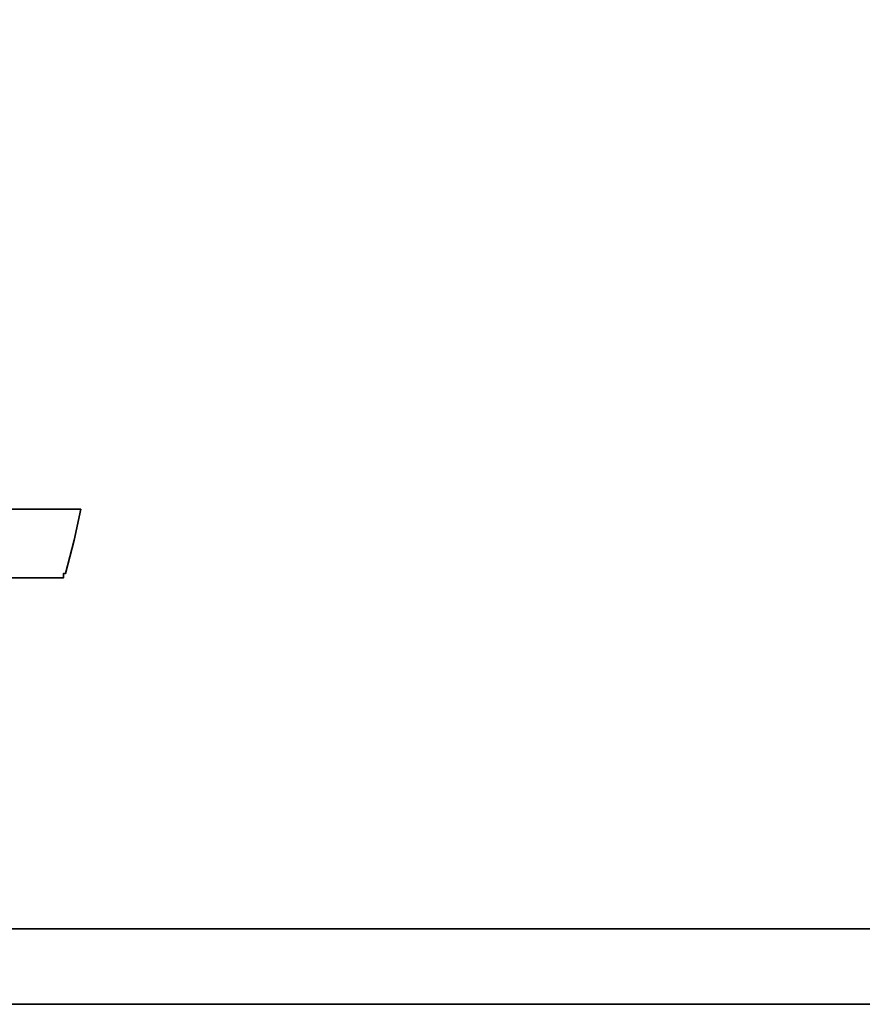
# Model space of a CAD drawing. Header units: millimetres. Extents: x -96 to 653, y -113 to 115.
# Tile 83 of 99: x 372.32 to 373.87, y 3.17 to 4.97. Entities that reach past the tile are written whole.
import ezdxf

# ---------------------------------------------------------------- set-up
doc = ezdxf.new("R2010")
doc.units = ezdxf.units.MM
doc.layers.add('DIM', color=4, linetype='Continuous')
doc.layers.add('layer 1', color=7, linetype='Continuous')

# ---------------------------------------------------------------- blocks, each defined once
blk = doc.blocks.new('TBI MOTION logo(完整正式版)')
at = {"layer": 'layer 1', "color": 22, "lineweight": 35}
for points, knots in [([(-40.59125, -7.943749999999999), (-40.59125, -7.943749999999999), (-40.97375, -7.943749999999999), (-40.97375, -7.943749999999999), (-40.97375, -7.943749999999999), (-40.97375, -7.943749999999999), (-41.38125, -7.943749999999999), (-41.38125, -7.943749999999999), (-41.38125, -7.943749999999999), (-41.38125, -7.943749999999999), (-41.54874999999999, -7.943749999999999), (-41.54874999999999, -7.943749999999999), (-41.54874999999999, -7.943749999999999), (-41.54874999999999, -7.943749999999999), (-41.59875, -7.943749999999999), (-41.59875, -7.943749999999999), (-41.59875, -7.943749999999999), (-41.59875, -7.943749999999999), (-41.88374999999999, -7.943749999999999), (-41.88374999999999, -7.943749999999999), (-41.88374999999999, -7.943749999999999), (-41.88374999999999, -7.943749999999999), (-41.90875, -7.91875), (-41.90875, -7.91875), (-41.90875, -7.91875), (-41.90875, -7.91875), (-42.19875, -7.871249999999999), (-42.19875, -7.871249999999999), (-42.19875, -7.871249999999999), (-42.19875, -7.871249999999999), (-42.43875, -7.82375), (-42.43875, -7.82375), (-42.43875, -7.82375), (-42.43875, -7.82375), (-42.45875, -7.82375), (-42.45875, -7.82375), (-42.45875, -7.82375), (-42.45875, -7.82375), (-42.48624999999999, -7.82375), (-42.48624999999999, -7.82375), (-42.48624999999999, -7.82375), (-42.48624999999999, -7.82375), (-42.67625, -7.723749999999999), (-42.67625, -7.723749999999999), (-42.67625, -7.723749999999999), (-42.67625, -7.723749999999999), (-42.70125, -7.70375), (-42.70125, -7.70375), (-42.70125, -7.70375), (-42.70125, -7.70375), (-42.72375, -7.678749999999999), (-42.72375, -7.678749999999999), (-42.72375, -7.678749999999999), (-42.72375, -7.678749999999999), (-42.86875, -7.488749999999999), (-42.86875, -7.488749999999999), (-42.86875, -7.488749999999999), (-42.86875, -7.488749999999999), (-42.89374999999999, -7.438749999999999), (-42.89374999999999, -7.438749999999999), (-42.89374999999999, -7.438749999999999), (-42.89374999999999, -7.438749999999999), (-42.91875, -7.388749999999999), (-42.91875, -7.388749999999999), (-42.91875, -7.388749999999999), (-42.91875, -7.388749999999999), (-42.93874999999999, -7.12875), (-42.93874999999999, -7.12875), (-42.93874999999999, -7.12875), (-42.93874999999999, -7.12875), (-42.96375, -7.103749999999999), (-42.96375, -7.103749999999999), (-42.96375, -7.103749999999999), (-42.96375, -7.103749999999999), (-42.96375, -7.053749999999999), (-42.96375, -7.053749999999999), (-42.96375, -7.053749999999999), (-42.96375, -7.053749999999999), (-42.96375, -7.00875), (-42.96375, -7.00875), (-42.96375, -7.00875), (-42.96375, -7.00875), (-42.91875, -6.69625), (-42.91875, -6.69625), (-42.91875, -6.69625), (-42.91875, -6.69625), (-42.91875, -6.62375), (-42.91875, -6.62375), (-42.91875, -6.62375), (-42.91875, -6.62375), (-42.91875, -6.59625), (-42.91875, -6.59625), (-42.91875, -6.59625), (-42.91875, -6.59625), (-42.91875, -6.57375), (-42.91875, -6.57375), (-42.91875, -6.57375), (-42.91875, -6.57375), (-42.91875, -6.528749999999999), (-42.91875, -6.528749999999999), (-42.91875, -6.528749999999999), (-42.91875, -6.528749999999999), (-42.89374999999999, -6.50375), (-42.89374999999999, -6.50375), (-42.89374999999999, -6.50375), (-42.89374999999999, -6.50375), (-42.84374999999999, -6.38375), (-42.84374999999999, -6.38375), (-42.84374999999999, -6.38375), (-42.84374999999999, -6.38375), (-42.84374999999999, -6.358749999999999), (-42.84374999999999, -6.358749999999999), (-42.84374999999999, -6.358749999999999), (-42.84374999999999, -6.358749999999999), (-42.74625, -6.143749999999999), (-42.74625, -6.143749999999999), (-42.74625, -6.143749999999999), (-42.74625, -6.143749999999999), (-42.70125, -5.853749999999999), (-42.70125, -5.853749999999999), (-42.70125, -5.853749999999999), (-42.70125, -5.853749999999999), (-42.60374999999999, -5.47125), (-42.60374999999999, -5.47125), (-42.60374999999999, -5.47125), (-42.60374999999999, -5.47125), (-42.60374999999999, -5.44875), (-42.60374999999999, -5.44875), (-42.60374999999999, -5.44875), (-42.60374999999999, -5.44875), (-42.38875, -4.678749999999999), (-42.38875, -4.678749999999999), (-42.38875, -4.678749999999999), (-42.38875, -4.678749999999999), (-42.36375, -4.653749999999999), (-42.36375, -4.653749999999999), (-42.36375, -4.653749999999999), (-42.36375, -4.653749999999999), (-42.12375, -3.69625), (-42.12375, -3.69625), (-42.12375, -3.69625), (-42.12375, -3.69625), (-42.12375, -3.67374), (-42.12375, -3.67374), (-42.12375, -3.67374), (-42.12375, -3.67374), (-41.78875, -2.593739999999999), (-41.78875, -2.593739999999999), (-41.78875, -2.593739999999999), (-41.78875, -2.593739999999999), (-41.18875, -0.19375), (-41.18875, -0.19375), (-41.18875, -0.19375), (-41.18875, -0.19375), (-40.54375, 2.20624), (-40.54375, 2.20624), (-40.54375, 2.20624), (-40.54375, 2.20624), (-40.25374999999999, 3.308749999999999), (-40.25374999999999, 3.308749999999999), (-40.25374999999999, 3.308749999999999), (-40.25374999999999, 3.308749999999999), (-39.98875, 4.27125), (-39.98875, 4.27125), (-39.98875, 4.27125), (-39.98875, 4.27125), (-39.77375, 5.131249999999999), (-39.77375, 5.131249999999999), (-39.77375, 5.131249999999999), (-39.77375, 5.131249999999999), (-39.67875, 5.47125), (-39.67875, 5.47125), (-39.67875, 5.47125), (-39.67875, 5.47125), (-39.60375, 5.756249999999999), (-39.60375, 5.756249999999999), (-39.60375, 5.756249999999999), (-39.60375, 5.756249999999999), (-39.60375, 5.78125), (-39.60375, 5.78125), (-39.60375, 5.78125), (-39.60375, 5.78125), (-39.50875, 5.97125), (-39.50875, 5.97125), (-39.50875, 5.97125), (-39.50875, 5.97125), (-39.50875, 6.138749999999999), (-39.50875, 6.138749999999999), (-39.50875, 6.138749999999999), (-39.50875, 6.138749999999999), (-39.48625, 6.166249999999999), (-39.48625, 6.166249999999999), (-39.48625, 6.166249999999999), (-39.48625, 6.166249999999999), (-39.46125, 6.286249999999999), (-39.46125, 6.286249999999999), (-39.46125, 6.286249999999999), (-39.46125, 6.286249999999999), (-39.46125, 6.426249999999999), (-39.46125, 6.426249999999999), (-39.46125, 6.426249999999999), (-39.46125, 6.426249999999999), (-39.41375, 6.426249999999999), (-39.41375, 6.426249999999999), (-39.41375, 6.426249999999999), (-39.41375, 6.426249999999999), (-39.29375, 6.69125), (-39.29375, 6.69125), (-39.29375, 6.69125), (-39.29375, 6.69125), (-39.26875, 6.741249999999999), (-39.26875, 6.741249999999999), (-39.26875, 6.741249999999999), (-39.26875, 6.741249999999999), (-39.24375, 6.76625), (-39.24375, 6.76625), (-39.24375, 6.76625), (-39.24375, 6.76625), (-38.98375, 7.006239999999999), (-38.98375, 7.006239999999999), (-38.98375, 7.006239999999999), (-38.98375, 7.006239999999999), (-38.95625, 7.026239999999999), (-38.95625, 7.026239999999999), (-38.95625, 7.026239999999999), (-38.95625, 7.026239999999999), (-38.78875, 7.126239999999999), (-38.78875, 7.126239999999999), (-38.78875, 7.126239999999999), (-38.78875, 7.126239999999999), (-38.76375, 7.126239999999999), (-38.76375, 7.126239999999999), (-38.76375, 7.126239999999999), (-38.76375, 7.126239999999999), (-38.74375, 7.126239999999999), (-38.74375, 7.126239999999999), (-38.74375, 7.126239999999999), (-38.74375, 7.126239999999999), (-38.52875, 7.171249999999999), (-38.52875, 7.171249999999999), (-38.52875, 7.171249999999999), (-38.52875, 7.171249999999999), (-38.52875, 7.196239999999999), (-38.52875, 7.196239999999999), (-38.52875, 7.196239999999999), (-38.52875, 7.196239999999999), (-38.50375, 7.196239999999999), (-38.50375, 7.196239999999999), (-38.50375, 7.196239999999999), (-38.50375, 7.196239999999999), (-38.26125, 7.21875), (-38.26125, 7.21875), (-38.26125, 7.21875), (-38.26125, 7.21875), (-38.23875000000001, 7.246239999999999), (-38.23875000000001, 7.246239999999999), (-38.23875000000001, 7.246239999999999), (-38.23875000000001, 7.246239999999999), (-38.21625, 7.246239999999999), (-38.21625, 7.246239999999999), (-38.21625, 7.246239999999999), (-38.21625, 7.246239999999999), (-38.18875, 7.246239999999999), (-38.18875, 7.246239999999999), (-38.18875, 7.246239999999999), (-38.18875, 7.246239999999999), (-37.90375, 7.246239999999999), (-37.90375, 7.246239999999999), (-37.90375, 7.246239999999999), (-37.90375, 7.246239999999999), (-37.85375, 7.246239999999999), (-37.85375, 7.246239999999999), (-37.85375, 7.246239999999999), (-37.85375, 7.246239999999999), (-37.75875, 7.246239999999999), (-37.75875, 7.246239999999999), (-37.75875, 7.246239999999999), (-37.75875, 7.246239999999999), (-37.42375, 7.246239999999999), (-37.42375, 7.246239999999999), (-37.42375, 7.246239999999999), (-37.42375, 7.246239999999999), (-37.08875, 7.246239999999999), (-37.08875, 7.246239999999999), (-37.08875, 7.246239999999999), (-37.08875, 7.246239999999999), (-37.06375, 7.246239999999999), (-37.06375, 7.246239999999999), (-37.06375, 7.246239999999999), (-37.06375, 7.246239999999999), (-37.06375, 7.266239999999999), (-37.06375, 7.266239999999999), (-37.06375, 7.266239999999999), (-37.06375, 7.266239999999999), (-37.03875, 7.291249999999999), (-37.03875, 7.291249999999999), (-37.03875, 7.291249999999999), (-37.03875, 7.291249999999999), (-37.03875, 7.31625), (-37.03875, 7.31625), (-37.03875, 7.31625), (-37.03875, 7.31625), (-36.94125, 7.676249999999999), (-36.94125, 7.676249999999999), (-36.94125, 7.676249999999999), (-36.94125, 7.676249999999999), (-36.86875, 7.98625), (-36.86875, 7.98625), (-36.86875, 7.98625), (-36.86875, 7.98625), (-36.98875000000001, 7.98625), (-36.98875000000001, 7.98625), (-36.98875000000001, 7.98625), (-36.98875000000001, 7.98625), (-37.42375, 7.98625), (-37.42375, 7.98625), (-37.42375, 7.98625), (-37.42375, 7.98625), (-37.94875, 7.98625), (-37.94875, 7.98625), (-37.94875, 7.98625), (-37.94875, 7.98625), (-38.57375, 7.98625), (-38.57375, 7.98625), (-38.57375, 7.98625), (-38.57375, 7.98625), (-39.29375, 7.98625), (-39.29375, 7.98625), (-39.29375, 7.98625), (-39.29375, 7.98625), (-40.82875, 7.98625), (-40.82875, 7.98625), (-40.82875, 7.98625), (-40.82875, 7.98625), (-42.36375, 7.98625), (-42.36375, 7.98625), (-42.36375, 7.98625), (-42.36375, 7.98625), (-43.08375, 7.98625), (-43.08375, 7.98625), (-43.08375, 7.98625), (-43.08375, 7.98625), (-43.70875, 7.98625), (-43.70875, 7.98625), (-43.70875, 7.98625), (-43.70875, 7.98625), (-44.23375, 7.98625), (-44.23375, 7.98625), (-44.23375, 7.98625), (-44.23375, 7.98625), (-44.66875, 7.98625), (-44.66875, 7.98625), (-44.66875, 7.98625), (-44.66875, 7.98625), (-44.88375, 7.98625), (-44.88375, 7.98625), (-44.88375, 7.98625), (-44.88375, 7.98625), (-44.90874999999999, 7.94125), (-44.90874999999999, 7.94125), (-44.90874999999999, 7.94125), (-44.90874999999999, 7.94125), (-44.90874999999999, 7.916249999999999), (-44.90874999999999, 7.916249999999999), (-44.90874999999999, 7.916249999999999), (-44.90874999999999, 7.916249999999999), (-45.00375, 7.55625), (-45.00375, 7.55625), (-45.00375, 7.55625), (-45.00375, 7.55625), (-45.05374999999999, 7.246239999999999), (-45.05374999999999, 7.246239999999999), (-45.05374999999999, 7.246239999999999), (-45.05374999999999, 7.246239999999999), (-44.61875, 7.246239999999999), (-44.61875, 7.246239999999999), (-44.61875, 7.246239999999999), (-44.61875, 7.246239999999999), (-44.11375, 7.246239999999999), (-44.11375, 7.246239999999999), (-44.11375, 7.246239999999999), (-44.11375, 7.246239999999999), (-43.99375, 7.246239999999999), (-43.99375, 7.246239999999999), (-43.99375, 7.246239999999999), (-43.99375, 7.246239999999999), (-43.94625, 7.246239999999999), (-43.94625, 7.246239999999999), (-43.94625, 7.246239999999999), (-43.94625, 7.246239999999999), (-43.92374, 7.246239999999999), (-43.92374, 7.246239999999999), (-43.92374, 7.246239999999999), (-43.92374, 7.246239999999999), (-43.65874999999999, 7.246239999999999), (-43.65874999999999, 7.246239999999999), (-43.65874999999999, 7.246239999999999), (-43.65874999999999, 7.246239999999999), (-43.63875, 7.21875), (-43.63875, 7.21875), (-43.63875, 7.21875), (-43.63875, 7.21875), (-43.46874999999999, 7.196239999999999), (-43.46874999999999, 7.196239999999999), (-43.46874999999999, 7.196239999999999), (-43.46874999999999, 7.196239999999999), (-43.39875, 7.196239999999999), (-43.39875, 7.196239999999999), (-43.39875, 7.196239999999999), (-43.39875, 7.196239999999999), (-43.37125, 7.171249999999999), (-43.37125, 7.171249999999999), (-43.37125, 7.171249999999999), (-43.37125, 7.171249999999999), (-43.34875, 7.171249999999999), (-43.34875, 7.171249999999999), (-43.34875, 7.171249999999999), (-43.34875, 7.171249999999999), (-43.20375, 7.126239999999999), (-43.20375, 7.126239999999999), (-43.20375, 7.126239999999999), (-43.20375, 7.126239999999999), (-43.05875, 7.076239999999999), (-43.05875, 7.076239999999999), (-43.05875, 7.076239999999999), (-43.05875, 7.076239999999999), (-43.01375, 7.076239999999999), (-43.01375, 7.076239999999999), (-43.01375, 7.076239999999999), (-43.01375, 7.076239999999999), (-42.98875, 7.026239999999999), (-42.98875, 7.026239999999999), (-42.98875, 7.026239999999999), (-42.98875, 7.026239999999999), (-42.79874999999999, 6.86125), (-42.79874999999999, 6.86125), (-42.79874999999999, 6.86125), (-42.79874999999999, 6.86125), (-42.77375, 6.81125), (-42.77375, 6.81125), (-42.77375, 6.81125), (-42.77375, 6.81125), (-42.74625, 6.76625), (-42.74625, 6.76625), (-42.74625, 6.76625), (-42.74625, 6.76625), (-42.72375, 6.47625), (-42.72375, 6.47625), (-42.72375, 6.47625), (-42.72375, 6.47625), (-42.70125, 6.45124), (-42.70125, 6.45124), (-42.70125, 6.45124), (-42.70125, 6.45124), (-42.70125, 6.426249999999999), (-42.70125, 6.426249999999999), (-42.70125, 6.426249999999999), (-42.70125, 6.426249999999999), (-42.72375, 6.40625), (-42.72375, 6.40625), (-42.72375, 6.40625), (-42.72375, 6.40625), (-42.74625, 5.97125), (-42.74625, 5.97125), (-42.74625, 5.97125), (-42.74625, 5.97125), (-42.74625, 5.94625), (-42.74625, 5.94625), (-42.74625, 5.94625), (-42.74625, 5.94625), (-42.74625, 5.926249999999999), (-42.74625, 5.926249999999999), (-42.74625, 5.926249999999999), (-42.74625, 5.926249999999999), (-42.77375, 5.876249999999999), (-42.77375, 5.876249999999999), (-42.77375, 5.876249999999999), (-42.77375, 5.876249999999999), (-42.81875, 5.80625), (-42.81875, 5.80625), (-42.81875, 5.80625), (-42.81875, 5.80625), (-42.86875, 5.63625), (-42.86875, 5.63625), (-42.86875, 5.63625), (-42.86875, 5.63625), (-42.91875, 5.39625), (-42.91875, 5.39625), (-42.91875, 5.39625), (-42.91875, 5.39625), (-42.91875, 5.37124), (-42.91875, 5.37124), (-42.91875, 5.37124), (-42.91875, 5.37124), (-43.01375, 5.10874), (-43.01375, 5.10874), (-43.01375, 5.10874), (-43.01375, 5.10874), (-43.10875, 4.771239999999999), (-43.10875, 4.771239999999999), (-43.10875, 4.771239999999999), (-43.10875, 4.771239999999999), (-43.29875, 3.956249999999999), (-43.29875, 3.956249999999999), (-43.29875, 3.956249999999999), (-43.29875, 3.956249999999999), (-43.58875, 2.951249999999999), (-43.58875, 2.951249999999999), (-43.58875, 2.951249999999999), (-43.58875, 2.951249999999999), (-43.87375, 1.87125), (-43.87375, 1.87125), (-43.87375, 1.87125), (-43.87375, 1.87125), (-44.52625, -0.50374), (-44.52625, -0.50374), (-44.52625, -0.50374), (-44.52625, -0.50374), (-45.14874999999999, -2.853749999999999), (-45.14874999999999, -2.853749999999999), (-45.14874999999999, -2.853749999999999), (-45.14874999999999, -2.853749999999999), (-45.43375, -3.95875), (-45.43375, -3.95875), (-45.43375, -3.95875), (-45.43375, -3.95875), (-45.69874999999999, -4.96875), (-45.69874999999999, -4.96875), (-45.69874999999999, -4.96875), (-45.69874999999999, -4.96875), (-45.91375, -5.78375), (-45.91375, -5.78375), (-45.91375, -5.78375), (-45.91375, -5.78375), (-46.01374999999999, -6.11875), (-46.01374999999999, -6.11875), (-46.01374999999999, -6.11875), (-46.01374999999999, -6.11875), (-46.01374999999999, -6.143749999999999), (-46.01374999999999, -6.143749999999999), (-46.01374999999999, -6.143749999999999), (-46.01374999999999, -6.143749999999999), (-46.10875, -6.40875), (-46.10875, -6.40875), (-46.10875, -6.40875), (-46.10875, -6.40875), (-46.15375, -6.648749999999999), (-46.15375, -6.648749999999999), (-46.15375, -6.648749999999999), (-46.15375, -6.648749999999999), (-46.20375, -6.83875), (-46.20375, -6.83875), (-46.20375, -6.83875), (-46.20375, -6.83875), (-46.22874999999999, -6.933749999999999), (-46.22874999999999, -6.933749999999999), (-46.22874999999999, -6.933749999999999), (-46.22874999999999, -6.933749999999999), (-46.22874999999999, -7.07875), (-46.22874999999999, -7.07875), (-46.22874999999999, -7.07875), (-46.22874999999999, -7.07875), (-46.27374999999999, -7.07875), (-46.27374999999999, -7.07875), (-46.27374999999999, -7.07875), (-46.27374999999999, -7.07875), (-46.39375, -7.34375), (-46.39375, -7.34375), (-46.39375, -7.34375), (-46.39375, -7.34375), (-46.39375, -7.36875), (-46.39375, -7.36875), (-46.39375, -7.36875), (-46.39375, -7.36875), (-46.42125, -7.388749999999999), (-46.42125, -7.388749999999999), (-46.42125, -7.388749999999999), (-46.42125, -7.388749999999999), (-46.68375, -7.678749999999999), (-46.68375, -7.678749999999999), (-46.68375, -7.678749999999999), (-46.68375, -7.678749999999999), (-46.70875, -7.70375), (-46.70875, -7.70375), (-46.70875, -7.70375), (-46.70875, -7.70375), (-46.75374999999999, -7.723749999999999), (-46.75374999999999, -7.723749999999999), (-46.75374999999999, -7.723749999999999), (-46.75374999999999, -7.723749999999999), (-47.08874999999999, -7.871249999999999), (-47.08874999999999, -7.871249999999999), (-47.08874999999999, -7.871249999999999), (-47.08874999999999, -7.871249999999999), (-47.11625, -7.871249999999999), (-47.11625, -7.871249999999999), (-47.11625, -7.871249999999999), (-47.11625, -7.871249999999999), (-47.13875, -7.893749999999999), (-47.13875, -7.893749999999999), (-47.13875, -7.893749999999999), (-47.13875, -7.893749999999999), (-47.56874999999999, -7.91875), (-47.56874999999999, -7.91875), (-47.56874999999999, -7.91875), (-47.56874999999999, -7.91875), (-47.59624999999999, -7.943749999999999), (-47.59624999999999, -7.943749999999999), (-47.59624999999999, -7.943749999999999), (-47.59624999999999, -7.943749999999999), (-47.64375, -7.943749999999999), (-47.64375, -7.943749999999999), (-47.64375, -7.943749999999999), (-47.64375, -7.943749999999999), (-47.73625, -7.943749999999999), (-47.73625, -7.943749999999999), (-47.73625, -7.943749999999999), (-47.73625, -7.943749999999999), (-48.07375, -7.943749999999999), (-48.07375, -7.943749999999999), (-48.07375, -7.943749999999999), (-48.07375, -7.943749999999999), (-48.36125, -7.943749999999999), (-48.36125, -7.943749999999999), (-48.36125, -7.943749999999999), (-48.36125, -7.943749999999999), (-48.36125, -7.966249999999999), (-48.36125, -7.966249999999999), (-48.36125, -7.966249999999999), (-48.36125, -7.966249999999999), (-48.36125, -7.991249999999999), (-48.36125, -7.991249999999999), (-48.36125, -7.991249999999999), (-48.36125, -7.991249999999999), (-48.38875, -8.013749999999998), (-48.38875, -8.013749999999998), (-48.38875, -8.013749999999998), (-48.38875, -8.013749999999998), (-48.50875, -8.34875), (-48.50875, -8.34875), (-48.50875, -8.34875), (-48.50875, -8.34875), (-48.55375, -8.68625), (-48.55375, -8.68625), (-48.55375, -8.68625), (-48.55375, -8.68625), (-48.45875, -8.68625), (-48.45875, -8.68625), (-48.45875, -8.68625), (-48.45875, -8.68625), (-48.07375, -8.68625), (-48.07375, -8.68625), (-48.07375, -8.68625), (-48.07375, -8.68625), (-47.52374999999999, -8.68625), (-47.52374999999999, -8.68625), (-47.52374999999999, -8.68625), (-47.52374999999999, -8.68625), (-46.92375, -8.68625), (-46.92375, -8.68625), (-46.92375, -8.68625), (-46.92375, -8.68625), (-46.25375, -8.68625), (-46.25375, -8.68625), (-46.25375, -8.68625), (-46.25375, -8.68625), (-46.20375, -8.68625), (-46.20375, -8.68625), (-46.20375, -8.68625), (-46.20375, -8.68625), (-44.71375, -8.68625), (-44.71375, -8.68625), (-44.71375, -8.68625), (-44.71375, -8.68625), (-43.22874999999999, -8.68625), (-43.22874999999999, -8.68625), (-43.22874999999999, -8.68625), (-43.22874999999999, -8.68625), (-42.55875, -8.68625), (-42.55875, -8.68625), (-42.55875, -8.68625), (-42.55875, -8.68625), (-42.50874999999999, -8.68625), (-42.50874999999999, -8.68625), (-42.50874999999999, -8.68625), (-42.50874999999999, -8.68625), (-41.93375, -8.68625), (-41.93375, -8.68625), (-41.93375, -8.68625), (-41.93375, -8.68625), (-41.38125, -8.68625), (-41.38125, -8.68625), (-41.38125, -8.68625), (-41.38125, -8.68625), (-40.97375, -8.68625), (-40.97375, -8.68625), (-40.97375, -8.68625), (-40.97375, -8.68625), (-40.78125, -8.68625), (-40.78125, -8.68625), (-40.78125, -8.68625), (-40.78125, -8.68625), (-40.78125, -8.638749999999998), (-40.78125, -8.638749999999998), (-40.78125, -8.638749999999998), (-40.78125, -8.638749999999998), (-40.75874999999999, -8.638749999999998), (-40.75874999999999, -8.638749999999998), (-40.75874999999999, -8.638749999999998), (-40.75874999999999, -8.638749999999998), (-40.66374999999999, -8.27875), (-40.66374999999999, -8.27875), (-40.66374999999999, -8.27875), (-40.66374999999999, -8.27875), (-40.59125, -7.943749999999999), (-40.59125, -7.943749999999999)], [0, 0, 0, 0, 0.0055865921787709, 0.0055865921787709, 0.0055865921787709, 0.0055865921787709, 0.0111731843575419, 0.0111731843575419, 0.0111731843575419, 0.0111731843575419, 0.0167597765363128, 0.0167597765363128, 0.0167597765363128, 0.0167597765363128, 0.0223463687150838, 0.0223463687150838, 0.0223463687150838, 0.0223463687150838, 0.0279329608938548, 0.0279329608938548, 0.0279329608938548, 0.0279329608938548, 0.0335195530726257, 0.0335195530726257, 0.0335195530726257, 0.0335195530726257, 0.0391061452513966, 0.0391061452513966, 0.0391061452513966, 0.0391061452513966, 0.0446927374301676, 0.0446927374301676, 0.0446927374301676, 0.0446927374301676, 0.0502793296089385, 0.0502793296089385, 0.0502793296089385, 0.0502793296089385, 0.0558659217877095, 0.0558659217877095, 0.0558659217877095, 0.0558659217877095, 0.0614525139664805, 0.0614525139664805, 0.0614525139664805, 0.0614525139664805, 0.0670391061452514, 0.0670391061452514, 0.0670391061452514, 0.0670391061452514, 0.0726256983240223, 0.0726256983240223, 0.0726256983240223, 0.0726256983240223, 0.0782122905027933, 0.0782122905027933, 0.0782122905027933, 0.0782122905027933, 0.0837988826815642, 0.0837988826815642, 0.0837988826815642, 0.0837988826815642, 0.0893854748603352, 0.0893854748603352, 0.0893854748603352, 0.0893854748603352, 0.0949720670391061, 0.0949720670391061, 0.0949720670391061, 0.0949720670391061, 0.1005586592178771, 0.1005586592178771, 0.1005586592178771, 0.1005586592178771, 0.106145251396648, 0.106145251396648, 0.106145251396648, 0.106145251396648, 0.1117318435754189, 0.1117318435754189, 0.1117318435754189, 0.1117318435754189, 0.1173184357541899, 0.1173184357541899, 0.1173184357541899, 0.1173184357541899, 0.1229050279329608, 0.1229050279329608, 0.1229050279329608, 0.1229050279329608, 0.1284916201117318, 0.1284916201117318, 0.1284916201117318, 0.1284916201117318, 0.1340782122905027, 0.1340782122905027, 0.1340782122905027, 0.1340782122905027, 0.1396648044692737, 0.1396648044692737, 0.1396648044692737, 0.1396648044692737, 0.1452513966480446, 0.1452513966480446, 0.1452513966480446, 0.1452513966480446, 0.1508379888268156, 0.1508379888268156, 0.1508379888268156, 0.1508379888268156, 0.1564245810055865, 0.1564245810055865, 0.1564245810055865, 0.1564245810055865, 0.1620111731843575, 0.1620111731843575, 0.1620111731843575, 0.1620111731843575, 0.1675977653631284, 0.1675977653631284, 0.1675977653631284, 0.1675977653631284, 0.1731843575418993, 0.1731843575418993, 0.1731843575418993, 0.1731843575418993, 0.1787709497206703, 0.1787709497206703, 0.1787709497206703, 0.1787709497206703, 0.1843575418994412, 0.1843575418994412, 0.1843575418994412, 0.1843575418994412, 0.1899441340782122, 0.1899441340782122, 0.1899441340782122, 0.1899441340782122, 0.1955307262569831, 0.1955307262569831, 0.1955307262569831, 0.1955307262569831, 0.2011173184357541, 0.2011173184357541, 0.2011173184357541, 0.2011173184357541, 0.206703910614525, 0.206703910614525, 0.206703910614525, 0.206703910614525, 0.2122905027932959, 0.2122905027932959, 0.2122905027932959, 0.2122905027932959, 0.2178770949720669, 0.2178770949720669, 0.2178770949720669, 0.2178770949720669, 0.2234636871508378, 0.2234636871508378, 0.2234636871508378, 0.2234636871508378, 0.2290502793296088, 0.2290502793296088, 0.2290502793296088, 0.2290502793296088, 0.2346368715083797, 0.2346368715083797, 0.2346368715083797, 0.2346368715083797, 0.2402234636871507, 0.2402234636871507, 0.2402234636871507, 0.2402234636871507, 0.2458100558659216, 0.2458100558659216, 0.2458100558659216, 0.2458100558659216, 0.2513966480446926, 0.2513966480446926, 0.2513966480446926, 0.2513966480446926, 0.2569832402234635, 0.2569832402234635, 0.2569832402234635, 0.2569832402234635, 0.2625698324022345, 0.2625698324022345, 0.2625698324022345, 0.2625698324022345, 0.2681564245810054, 0.2681564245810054, 0.2681564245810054, 0.2681564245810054, 0.2737430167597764, 0.2737430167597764, 0.2737430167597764, 0.2737430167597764, 0.2793296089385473, 0.2793296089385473, 0.2793296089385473, 0.2793296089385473, 0.2849162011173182, 0.2849162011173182, 0.2849162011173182, 0.2849162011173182, 0.2905027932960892, 0.2905027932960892, 0.2905027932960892, 0.2905027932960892, 0.2960893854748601, 0.2960893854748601, 0.2960893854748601, 0.2960893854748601, 0.3016759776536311, 0.3016759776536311, 0.3016759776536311, 0.3016759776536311, 0.3072625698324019, 0.3072625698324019, 0.3072625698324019, 0.3072625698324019, 0.312849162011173, 0.312849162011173, 0.312849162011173, 0.312849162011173, 0.3184357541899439, 0.3184357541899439, 0.3184357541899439, 0.3184357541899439, 0.3240223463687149, 0.3240223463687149, 0.3240223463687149, 0.3240223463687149, 0.3296089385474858, 0.3296089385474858, 0.3296089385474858, 0.3296089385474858, 0.3351955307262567, 0.3351955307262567, 0.3351955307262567, 0.3351955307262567, 0.3407821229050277, 0.3407821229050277, 0.3407821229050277, 0.3407821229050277, 0.3463687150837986, 0.3463687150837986, 0.3463687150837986, 0.3463687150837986, 0.3519553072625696, 0.3519553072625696, 0.3519553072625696, 0.3519553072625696, 0.3575418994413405, 0.3575418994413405, 0.3575418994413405, 0.3575418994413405, 0.3631284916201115, 0.3631284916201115, 0.3631284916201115, 0.3631284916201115, 0.3687150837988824, 0.3687150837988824, 0.3687150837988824, 0.3687150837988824, 0.3743016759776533, 0.3743016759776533, 0.3743016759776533, 0.3743016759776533, 0.3798882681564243, 0.3798882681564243, 0.3798882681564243, 0.3798882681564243, 0.3854748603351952, 0.3854748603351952, 0.3854748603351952, 0.3854748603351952, 0.3910614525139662, 0.3910614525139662, 0.3910614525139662, 0.3910614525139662, 0.3966480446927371, 0.3966480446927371, 0.3966480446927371, 0.3966480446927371, 0.4022346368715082, 0.4022346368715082, 0.4022346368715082, 0.4022346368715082, 0.407821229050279, 0.407821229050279, 0.407821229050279, 0.407821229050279, 0.4134078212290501, 0.4134078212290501, 0.4134078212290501, 0.4134078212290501, 0.4189944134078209, 0.4189944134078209, 0.4189944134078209, 0.4189944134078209, 0.4245810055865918, 0.4245810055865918, 0.4245810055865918, 0.4245810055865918, 0.4301675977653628, 0.4301675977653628, 0.4301675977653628, 0.4301675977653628, 0.4357541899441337, 0.4357541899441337, 0.4357541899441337, 0.4357541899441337, 0.4413407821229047, 0.4413407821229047, 0.4413407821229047, 0.4413407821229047, 0.4469273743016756, 0.4469273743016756, 0.4469273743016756, 0.4469273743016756, 0.4525139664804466, 0.4525139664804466, 0.4525139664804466, 0.4525139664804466, 0.4581005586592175, 0.4581005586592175, 0.4581005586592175, 0.4581005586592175, 0.4636871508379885, 0.4636871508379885, 0.4636871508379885, 0.4636871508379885, 0.4692737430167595, 0.4692737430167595, 0.4692737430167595, 0.4692737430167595, 0.4748603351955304, 0.4748603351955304, 0.4748603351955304, 0.4748603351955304, 0.4804469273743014, 0.4804469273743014, 0.4804469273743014, 0.4804469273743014, 0.4860335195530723, 0.4860335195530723, 0.4860335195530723, 0.4860335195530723, 0.4916201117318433, 0.4916201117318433, 0.4916201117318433, 0.4916201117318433, 0.4972067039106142, 0.4972067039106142, 0.4972067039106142, 0.4972067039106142, 0.5027932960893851, 0.5027932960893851, 0.5027932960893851, 0.5027932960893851, 0.508379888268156, 0.508379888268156, 0.508379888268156, 0.508379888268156, 0.513966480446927, 0.513966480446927, 0.513966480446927, 0.513966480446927, 0.519553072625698, 0.519553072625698, 0.519553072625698, 0.519553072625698, 0.525139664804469, 0.525139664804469, 0.525139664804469, 0.525139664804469, 0.53072625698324, 0.53072625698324, 0.53072625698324, 0.53072625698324, 0.536312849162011, 0.536312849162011, 0.536312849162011, 0.536312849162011, 0.541899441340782, 0.541899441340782, 0.541899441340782, 0.541899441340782, 0.547486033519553, 0.547486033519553, 0.547486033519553, 0.547486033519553, 0.553072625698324, 0.553072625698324, 0.553072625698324, 0.553072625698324, 0.558659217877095, 0.558659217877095, 0.558659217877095, 0.558659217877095, 0.564245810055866, 0.564245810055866, 0.564245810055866, 0.564245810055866, 0.569832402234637, 0.569832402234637, 0.569832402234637, 0.569832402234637, 0.575418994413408, 0.575418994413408, 0.575418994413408, 0.575418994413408, 0.581005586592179, 0.581005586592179, 0.581005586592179, 0.581005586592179, 0.58659217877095, 0.58659217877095, 0.58659217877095, 0.58659217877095, 0.592178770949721, 0.592178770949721, 0.592178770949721, 0.592178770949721, 0.5977653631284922, 0.5977653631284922, 0.5977653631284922, 0.5977653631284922, 0.603351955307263, 0.603351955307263, 0.603351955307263, 0.603351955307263, 0.608938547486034, 0.608938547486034, 0.608938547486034, 0.608938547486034, 0.6145251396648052, 0.6145251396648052, 0.6145251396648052, 0.6145251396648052, 0.6201117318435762, 0.6201117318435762, 0.6201117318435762, 0.6201117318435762, 0.6256983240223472, 0.6256983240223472, 0.6256983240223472, 0.6256983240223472, 0.631284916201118, 0.631284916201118, 0.631284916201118, 0.631284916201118, 0.6368715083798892, 0.6368715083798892, 0.6368715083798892, 0.6368715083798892, 0.6424581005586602, 0.6424581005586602, 0.6424581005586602, 0.6424581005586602, 0.6480446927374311, 0.6480446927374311, 0.6480446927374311, 0.6480446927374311, 0.6536312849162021, 0.6536312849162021, 0.6536312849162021, 0.6536312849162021, 0.6592178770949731, 0.6592178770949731, 0.6592178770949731, 0.6592178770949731, 0.6648044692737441, 0.6648044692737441, 0.6648044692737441, 0.6648044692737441, 0.6703910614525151, 0.6703910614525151, 0.6703910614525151, 0.6703910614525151, 0.6759776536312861, 0.6759776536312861, 0.6759776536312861, 0.6759776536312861, 0.6815642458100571, 0.6815642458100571, 0.6815642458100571, 0.6815642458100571, 0.687150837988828, 0.687150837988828, 0.687150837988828, 0.687150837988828, 0.6927374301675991, 0.6927374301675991, 0.6927374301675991, 0.6927374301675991, 0.69832402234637, 0.69832402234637, 0.69832402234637, 0.69832402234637, 0.703910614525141, 0.703910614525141, 0.703910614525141, 0.703910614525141, 0.7094972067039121, 0.7094972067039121, 0.7094972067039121, 0.7094972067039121, 0.715083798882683, 0.715083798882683, 0.715083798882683, 0.715083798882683, 0.7206703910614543, 0.7206703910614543, 0.7206703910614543, 0.7206703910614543, 0.7262569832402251, 0.7262569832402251, 0.7262569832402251, 0.7262569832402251, 0.731843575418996, 0.731843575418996, 0.731843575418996, 0.731843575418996, 0.7374301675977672, 0.7374301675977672, 0.7374301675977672, 0.7374301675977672, 0.7430167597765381, 0.7430167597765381, 0.7430167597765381, 0.7430167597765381, 0.7486033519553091, 0.7486033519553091, 0.7486033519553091, 0.7486033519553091, 0.75418994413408, 0.75418994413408, 0.75418994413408, 0.75418994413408, 0.7597765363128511, 0.7597765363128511, 0.7597765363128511, 0.7597765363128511, 0.7653631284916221, 0.7653631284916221, 0.7653631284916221, 0.7653631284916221, 0.770949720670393, 0.770949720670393, 0.770949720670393, 0.770949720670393, 0.7765363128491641, 0.7765363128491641, 0.7765363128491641, 0.7765363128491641, 0.7821229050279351, 0.7821229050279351, 0.7821229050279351, 0.7821229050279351, 0.787709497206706, 0.787709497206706, 0.787709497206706, 0.787709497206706, 0.7932960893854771, 0.7932960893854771, 0.7932960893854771, 0.7932960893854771, 0.798882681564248, 0.798882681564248, 0.798882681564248, 0.798882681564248, 0.8044692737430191, 0.8044692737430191, 0.8044692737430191, 0.8044692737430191, 0.8100558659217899, 0.8100558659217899, 0.8100558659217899, 0.8100558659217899, 0.8156424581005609, 0.8156424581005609, 0.8156424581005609, 0.8156424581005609, 0.8212290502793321, 0.8212290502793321, 0.8212290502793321, 0.8212290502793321, 0.8268156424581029, 0.8268156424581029, 0.8268156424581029, 0.8268156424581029, 0.8324022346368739, 0.8324022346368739, 0.8324022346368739, 0.8324022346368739, 0.8379888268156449, 0.8379888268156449, 0.8379888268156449, 0.8379888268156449, 0.8435754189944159, 0.8435754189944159, 0.8435754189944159, 0.8435754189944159, 0.8491620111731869, 0.8491620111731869, 0.8491620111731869, 0.8491620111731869, 0.8547486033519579, 0.8547486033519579, 0.8547486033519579, 0.8547486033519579, 0.8603351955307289, 0.8603351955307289, 0.8603351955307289, 0.8603351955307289, 0.8659217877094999, 0.8659217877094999, 0.8659217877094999, 0.8659217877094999, 0.8715083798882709, 0.8715083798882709, 0.8715083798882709, 0.8715083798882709, 0.8770949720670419, 0.8770949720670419, 0.8770949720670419, 0.8770949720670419, 0.8826815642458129, 0.8826815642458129, 0.8826815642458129, 0.8826815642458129, 0.888268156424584, 0.888268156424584, 0.888268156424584, 0.888268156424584, 0.8938547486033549, 0.8938547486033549, 0.8938547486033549, 0.8938547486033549, 0.8994413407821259, 0.8994413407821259, 0.8994413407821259, 0.8994413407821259, 0.9050279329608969, 0.9050279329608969, 0.9050279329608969, 0.9050279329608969, 0.9106145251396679, 0.9106145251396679, 0.9106145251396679, 0.9106145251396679, 0.9162011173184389, 0.9162011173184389, 0.9162011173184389, 0.9162011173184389, 0.9217877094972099, 0.9217877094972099, 0.9217877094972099, 0.9217877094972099, 0.9273743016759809, 0.9273743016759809, 0.9273743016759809, 0.9273743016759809, 0.9329608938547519, 0.9329608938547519, 0.9329608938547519, 0.9329608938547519, 0.9385474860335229, 0.9385474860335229, 0.9385474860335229, 0.9385474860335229, 0.944134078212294, 0.944134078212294, 0.944134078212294, 0.944134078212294, 0.9497206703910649, 0.9497206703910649, 0.9497206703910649, 0.9497206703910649, 0.9553072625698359, 0.9553072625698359, 0.9553072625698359, 0.9553072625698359, 0.960893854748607, 0.960893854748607, 0.960893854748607, 0.960893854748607, 0.9664804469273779, 0.9664804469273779, 0.9664804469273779, 0.9664804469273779, 0.972067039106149, 0.972067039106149, 0.972067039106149, 0.972067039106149, 0.9776536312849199, 0.9776536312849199, 0.9776536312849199, 0.9776536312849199, 0.9832402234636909, 0.9832402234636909, 0.9832402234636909, 0.9832402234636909, 0.988826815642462, 0.988826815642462, 0.988826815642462, 0.988826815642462, 0.9944134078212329, 0.9944134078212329, 0.9944134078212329, 0.9944134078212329, 1, 1, 1, 1]), ([(75.90875, -9.47875), (75.90875, -9.47875), (75.90875, -12.28625), (75.90875, -12.28625), (75.90875, -12.28625), (75.90875, -12.28625), (75.90875, -12.47875), (75.90875, -12.47875), (75.90875, -12.47875), (75.90875, -12.47875), (75.71625, -12.47875), (75.71625, -12.47875), (75.71625, -12.47875), (75.71625, -12.47875), (-88.32874999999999, -12.47875), (-88.32874999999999, -12.47875), (-88.32874999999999, -12.47875), (-88.32874999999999, -12.47875), (-88.32874999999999, -13.29375), (-88.32874999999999, -13.29375), (-88.32874999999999, -13.29375), (-88.32874999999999, -13.29375), (82.89125, -13.29375), (82.89125, -13.29375), (82.89125, -13.29375), (82.89125, -13.29375), (75.90875, -9.47875), (75.90875, -9.47875)], [0, 0, 0, 0, 0.1428571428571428, 0.1428571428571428, 0.1428571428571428, 0.1428571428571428, 0.2857142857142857, 0.2857142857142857, 0.2857142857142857, 0.2857142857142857, 0.4285714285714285, 0.4285714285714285, 0.4285714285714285, 0.4285714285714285, 0.5714285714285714, 0.5714285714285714, 0.5714285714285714, 0.5714285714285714, 0.7142857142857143, 0.7142857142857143, 0.7142857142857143, 0.7142857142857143, 0.8571428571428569, 0.8571428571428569, 0.8571428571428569, 0.8571428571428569, 1, 1, 1, 1])]:
    blk.add_open_spline(points, degree=3, knots=knots, dxfattribs=at)

msp = doc.modelspace()

# ---------------------------------------------------------------- block references
at = {"layer": 'DIM', "color": 7, "xscale": 0.169361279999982, "yscale": 0.169361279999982, "zscale": 0.169361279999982}
msp.add_blockref('TBI MOTION logo(完整正式版)', (379.3114467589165, 5.421827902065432), dxfattribs=at)

doc.saveas('drawing.dxf')
